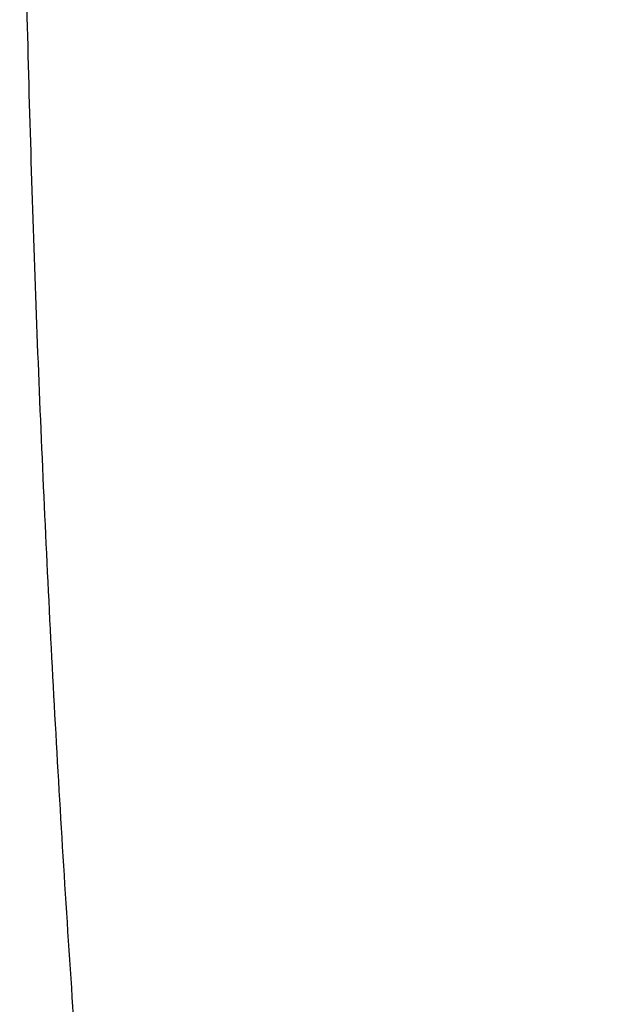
# Model space of a CAD drawing. Header units: inches. Extents: x 0 to 34, y 0 to 22.
# Tile 38 of 56: x 25.541 to 25.758, y 15.436 to 15.79. Entities that reach past the tile are written whole.
import ezdxf

# ---------------------------------------------------------------- set-up
doc = ezdxf.new("R2010")
doc.units = ezdxf.units.IN
doc.header["$LTSCALE"] = 1.87
doc.header["$MEASUREMENT"] = 0
doc.layers.get('0').update_dxf_attribs({"linetype": 'CONTINUOUS'})

msp = doc.modelspace()

# ---------------------------------------------------------------- linework, layer by layer
at = {"color": 7, "linetype": 'CONTINUOUS'}
msp.add_open_spline([(25.7579, 14.18182), (25.74967, 14.21357), (25.73366, 14.27748), (25.71113, 14.37412), (25.68999, 14.47194), (25.67023, 14.57089), (25.65187, 14.67098), (25.63491, 14.77216), (25.61935, 14.87443), (25.60519, 14.97776), (25.59244, 15.08213), (25.5811, 15.18751), (25.57117, 15.29389), (25.56266, 15.40124), (25.55557, 15.50954), (25.54989, 15.61877), (25.54564, 15.7289), (25.5428, 15.8399), (25.54138, 15.95177), (25.54139, 16.06446), (25.54281, 16.17797), (25.54566, 16.29225), (25.54993, 16.4073), (25.55561, 16.52309), (25.56272, 16.63958), (25.57124, 16.75676), (25.58118, 16.8746), (25.59253, 16.99308), (25.60528, 17.11218), (25.61945, 17.23185), (25.63502, 17.35209), (25.65199, 17.47286), (25.67036, 17.59415), (25.69013, 17.71592), (25.71128, 17.83814), (25.73382, 17.9608), (25.74972, 18.04263), (25.7579, 18.08361)], degree=3, knots=[0, 0, 0, 0, 0.025012, 0.050236, 0.075672, 0.101321, 0.127184, 0.153262, 0.179556, 0.206066, 0.232791, 0.259733, 0.28689, 0.314262, 0.341849, 0.36965, 0.397664, 0.425889, 0.454326, 0.482972, 0.511825, 0.540885, 0.570149, 0.599616, 0.629283, 0.659148, 0.689209, 0.719463, 0.749908, 0.780542, 0.811361, 0.842362, 0.873543, 0.904901, 0.936431, 0.968132, 1, 1, 1, 1], dxfattribs=at)

doc.saveas('drawing.dxf')
